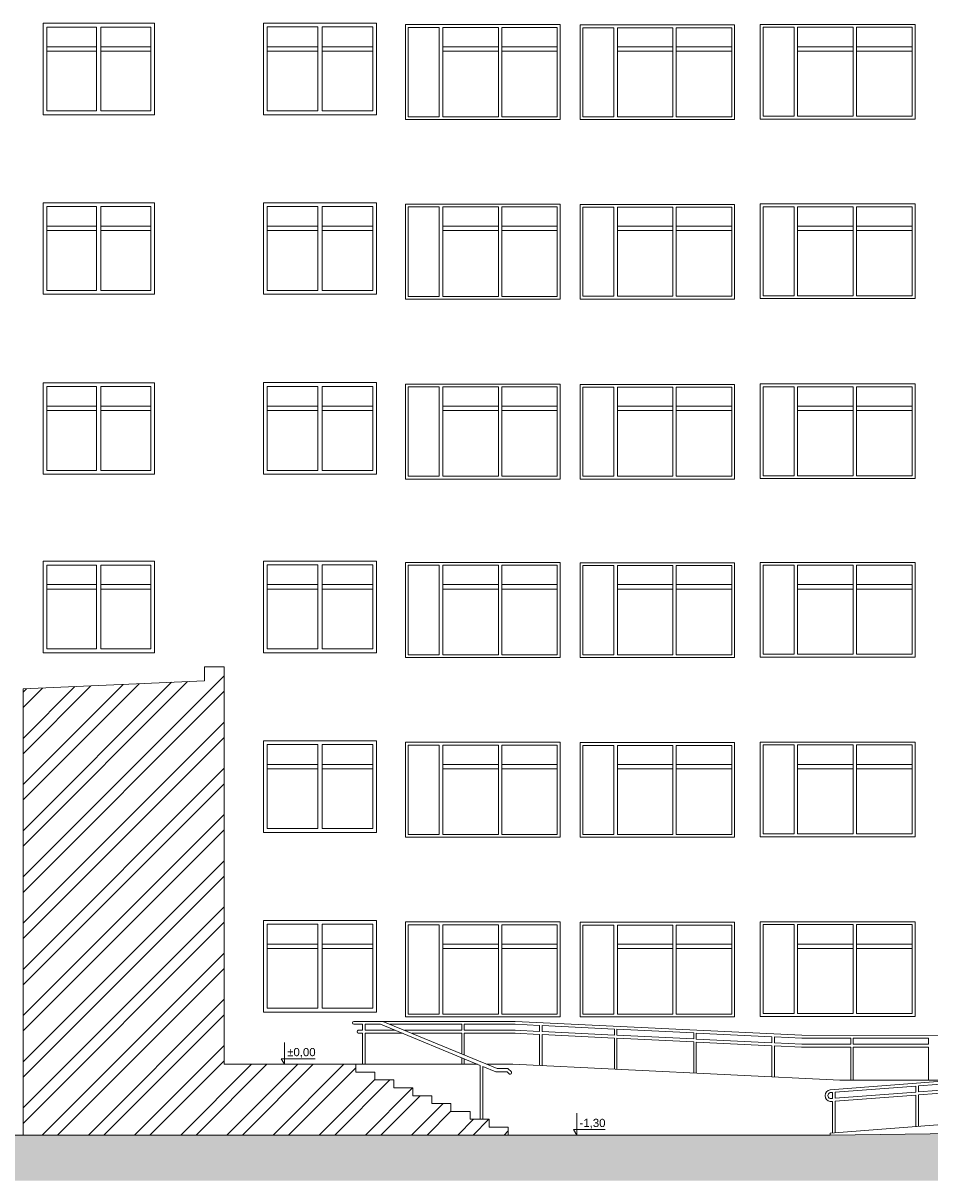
# Paper-space layout 'A-43 ELEWACJE' of a CAD drawing. Header units: millimetres. Extents: x -1100 to 1100, y 0 to 900.
# Tile 10 of 24: x 183 to 349, y 468 to 680. Entities that reach past the tile are written whole.
import ezdxf
from ezdxf.xclip import XClip

# ---------------------------------------------------------------- set-up
doc = ezdxf.new("R2010")
doc.units = ezdxf.units.MM
doc.header["$MEASUREMENT"] = 0
doc.header["$XCLIPFRAME"] = 0
doc.layers.add('A_wymiary_Nr_pióra__7', color=7, linetype='Continuous', lineweight=18, true_color=0x171717)
doc.layers.add('A_ściany', color=7, linetype='Continuous')
for name, color, linetype, lineweight in [('A_ściany_Nr_pióra__1', 7, 'Continuous', 20), ('A_ściany_Nr_pióra__2', 8, 'Continuous', 13), ('A_ściany_Nr_pióra__3', 252, 'Continuous', 13)]:
    doc.layers.add(name, color=color, linetype=linetype, lineweight=lineweight)
doc.styles.add('STYL_AUTOMATYCZNY_4', font='arial.ttf')

# ---------------------------------------------------------------- blocks, each defined once
blk = doc.blocks.new('Rysunek_3_3', base_point=(-1601.65, 1773.94))
at = {"layer": 'A_ściany', "linetype": 'Continuous', "lineweight": 13}
h = blk.add_hatch(dxfattribs=at)
h.set_pattern_fill('stal_0003', color=8, style=0, pattern_type=2)
h.set_pattern_definition([(45, (-1601.6475, 1773.943), (-4.24264, 4.24264), []), (45, (-1603.062, 1775.3574), (-4.24264, 4.24264), [])])
h.paths.add_polyline_path([(182.67, 475.96), (271.79, 475.96), (271.79, 477.4), (268.29, 477.4), (268.29, 478.85), (264.79, 478.85), (264.79, 480.29), (261.29, 480.29), (261.29, 481.74), (257.79, 481.74), (257.79, 483.18), (254.29, 483.18), (254.29, 484.63), (250.79, 484.63), (250.79, 486.07), (247.29, 486.07), (247.29, 487.52), (243.79, 487.52), (243.79, 488.96), (219.6, 488.96), (219.6, 561.92), (216.01, 561.92), (216.01, 559.39), (182.67, 557.89)])
blk.add_hatch(color=8, dxfattribs=at).paths.add_polyline_path([(330.97, 475.96), (29.9, 475.96), (29.9, 467.55), (682.67, 467.55), (682.67, 478.06), (572.66, 478.25), (467.45, 477.61)])
at = {"layer": 'A_wymiary_Nr_pióra__7', "color": 250, "linetype": 'Continuous', "lineweight": 18, "true_color": 0x171717}
for p, q in [((230.69, 488.96), (230.69, 492.96)), ((230.69, 488.96), (230.11, 489.96)), ((230.11, 489.96), (230.69, 489.96)), ((230.69, 489.96), (236.33, 489.96)), ((230.69, 488.96), (229.94, 488.96)), ((230.69, 488.96), (231.44, 488.96)), ((284.41, 475.96), (284.41, 479.96)), ((284.41, 475.96), (283.83, 476.96)), ((283.83, 476.96), (284.41, 476.96)), ((284.41, 476.96), (289.6, 476.96)), ((284.41, 475.96), (283.66, 475.96)), ((284.41, 475.96), (285.16, 475.96))]:
    blk.add_line(p, q, dxfattribs=at)
at = {"layer": 'A_ściany_Nr_pióra__1', "color": 7, "linetype": 'Continuous', "lineweight": 20}
for p, q in [((266.16, 488.96), (219.6, 488.96)), ((272.66, 488.96), (267.85, 488.96)), ((272.66, 488.96), (332.73, 486.04)), ((332.73, 486.04), (353.82, 486.03)), ((421.2, 483.17), (330.97, 476.31)), ((330.97, 475.96), (467.45, 477.61)), ((330.97, 476.31), (330.97, 475.96)), ((330.97, 475.96), (82.22, 475.96))]:
    blk.add_line(p, q, dxfattribs=at)
at = {"layer": 'A_ściany_Nr_pióra__2', "color": 8, "linetype": 'Continuous', "lineweight": 13}
for p, q in [((243.44, 496.84), (273.06, 496.84)), ((243.44, 496.31), (245.04, 496.31)), ((245.04, 495.2), (245.04, 496.31)), ((245.5, 495.2), (245.5, 496.31)), ((245.5, 496.31), (248.37, 496.31)), ((248.37, 496.31), (266.66, 488.76)), ((248.76, 496.84), (269.8, 488.16)), ((250.06, 496.31), (263.26, 496.31)), ((263.26, 495.2), (263.26, 496.31)), ((263.72, 495.2), (263.72, 496.31)), ((263.72, 496.31), (273.06, 496.31)), ((273.04, 496.31), (277.57, 496.09)), ((273.06, 496.84), (325.77, 494.28)), ((277.57, 494.98), (277.57, 496.09)), ((278.03, 494.96), (278.03, 496.06)), ((278.03, 496.06), (291.33, 495.42)), ((291.33, 494.31), (291.33, 495.42)), ((291.79, 494.29), (291.79, 495.4)), ((291.79, 495.4), (305.91, 494.71)), ((244.24, 495.2), (245.04, 495.2)), ((244.24, 494.65), (245.04, 494.65)), ((245.04, 488.96), (245.04, 494.65)), ((245.5, 495.2), (251.04, 495.2)), ((245.5, 488.96), (245.5, 494.65)), ((245.5, 494.65), (252.38, 494.65)), ((252.73, 495.2), (263.26, 495.2)), ((254.07, 494.65), (263.26, 494.65)), ((263.26, 490.86), (263.26, 494.65)), ((263.72, 495.2), (273.06, 495.2)), ((263.72, 494.65), (273.06, 494.65)), ((263.72, 490.67), (263.72, 494.65)), ((272.98, 495.2), (277.57, 494.98)), ((272.98, 494.66), (277.57, 494.43)), ((277.57, 488.72), (277.57, 494.43)), ((278.03, 494.96), (291.33, 494.31)), ((278.03, 488.7), (278.03, 494.41)), ((278.03, 494.41), (291.33, 493.76)), ((291.33, 488.05), (291.33, 493.76)), ((291.79, 494.29), (305.91, 493.6)), ((291.79, 488.03), (291.79, 493.74)), ((291.79, 493.74), (305.91, 493.05)), ((305.91, 493.6), (305.91, 494.71)), ((306.37, 493.58), (306.37, 494.69)), ((306.37, 494.69), (320.25, 494.01)), ((306.37, 493.58), (320.25, 492.9)), ((320.25, 492.9), (320.25, 494.01)), ((320.72, 492.88), (320.72, 493.99)), ((320.72, 493.99), (325.77, 493.74)), ((325.77, 494.28), (352.11, 494.26)), ((325.77, 493.74), (334.75, 493.74)), ((334.75, 492.63), (334.75, 493.74)), ((335.21, 492.63), (335.21, 493.74)), ((335.21, 493.74), (349.05, 493.73)), ((349.05, 492.62), (349.05, 493.73)), ((305.91, 487.35), (305.91, 493.05)), ((306.37, 487.32), (306.37, 493.03)), ((306.37, 493.03), (320.25, 492.36)), ((320.25, 486.65), (320.25, 492.36)), ((320.72, 492.88), (325.77, 492.64)), ((320.72, 486.63), (320.72, 492.33)), ((320.72, 492.33), (325.69, 492.09)), ((325.69, 492.09), (334.75, 492.09)), ((325.77, 492.64), (334.75, 492.63)), ((421.2, 491.15), (330.97, 484.29)), ((334.75, 486.06), (334.75, 492.09)), ((335.21, 492.63), (349.05, 492.62)), ((335.21, 486.04), (335.21, 492.09)), ((335.21, 492.09), (349.05, 492.08)), ((349.05, 486.05), (349.05, 492.08)), ((263.26, 488.96), (263.26, 490.16)), ((263.72, 488.96), (263.72, 489.97)), ((266.66, 478.85), (266.66, 488.76)), ((267.12, 478.85), (267.12, 488.57)), ((267.12, 488.57), (269.56, 487.56)), ((269.56, 487.56), (271.61, 487.56)), ((269.8, 488.16), (271.75, 488.16)), ((271.61, 487.56), (272.05, 487.15)), ((271.75, 488.16), (272.41, 487.54)), ((346.74, 484.95), (331.86, 483.82)), ((346.74, 483.85), (346.74, 484.95)), ((362.08, 486.12), (347.2, 484.99)), ((362.08, 485.02), (347.2, 483.89)), ((347.2, 483.89), (347.2, 484.99)), ((331.4, 483.79), (330.97, 483.75)), ((331.4, 482.69), (330.97, 482.65)), ((331.4, 482.69), (331.4, 483.79)), ((346.74, 483.85), (331.86, 482.72)), ((331.86, 482.72), (331.86, 483.82)), ((346.74, 483.3), (331.86, 482.17)), ((346.74, 477.51), (346.74, 483.3)), ((362.08, 484.47), (347.2, 483.34)), ((347.2, 477.55), (347.2, 483.34)), ((331.4, 482.14), (330.97, 482.1)), ((331.4, 476.35), (331.4, 482.14)), ((331.86, 476.38), (331.86, 482.17))]:
    blk.add_line(p, q, dxfattribs=at)
at = {"layer": 'A_ściany_Nr_pióra__2', "color": 8, "linetype": 'Continuous', "lineweight": 13, "flags": 128}
blk.add_lwpolyline([(182.67, 475.96), (271.79, 475.96), (271.79, 477.4), (268.29, 477.4), (268.29, 478.85), (264.79, 478.85), (264.79, 480.29), (261.29, 480.29), (261.29, 481.74), (257.79, 481.74), (257.79, 483.18), (254.29, 483.18), (254.29, 484.63), (250.79, 484.63), (250.79, 486.07), (247.29, 486.07), (247.29, 487.52), (243.79, 487.52), (243.79, 488.96), (219.6, 488.96), (219.6, 561.92), (216.01, 561.92), (216.01, 559.39), (182.67, 557.89)], close=True, dxfattribs=at)
at = {"layer": 'A_ściany_Nr_pióra__2', "color": 8, "linetype": 'Continuous', "lineweight": 13}
for centre, radius, start, end in [((243.47, 496.57), 0.268, 96.4681, 263.5319), ((244.31, 494.93), 0.285, 104.1165, 255.8835), ((272.16, 487.41), 0.284, 248.1053, 26.6665), ((331.18, 483.2), 1.11, 100.8027, 259.1973), ((331.14, 483.2), 0.575, 107.1171, 252.8829)]:
    blk.add_arc(centre, radius, start, end, dxfattribs=at)
at = {"layer": 'A_ściany_Nr_pióra__3', "color": 252, "linetype": 'Continuous', "lineweight": 13}
for p, q in [((186.33, 680.14), (206.83, 680.14)), ((186.33, 680.14), (186.33, 663.34)), ((187.03, 664.04), (187.03, 679.44)), ((187.03, 679.44), (196.18, 679.44)), ((196.18, 679.44), (196.18, 664.04)), ((196.98, 664.04), (196.98, 679.44)), ((196.98, 679.44), (206.13, 679.44)), ((206.13, 679.44), (206.13, 664.04)), ((206.83, 680.14), (206.83, 663.34)), ((226.83, 680.16), (247.63, 680.16)), ((226.83, 663.34), (226.83, 680.16)), ((227.53, 664.04), (227.53, 679.46)), ((227.53, 679.46), (236.83, 679.46)), ((236.83, 679.46), (236.83, 664.04)), ((237.63, 664.04), (237.63, 679.46)), ((237.63, 679.46), (246.93, 679.46)), ((246.93, 679.46), (246.93, 664.04)), ((247.63, 663.34), (247.63, 680.16)), ((252.92, 662.44), (252.92, 679.91)), ((252.92, 679.91), (281.35, 679.91)), ((253.45, 662.97), (253.45, 679.39)), ((253.45, 679.39), (259.15, 679.39)), ((259.15, 679.39), (259.15, 662.97)), ((259.8, 662.97), (259.8, 679.39)), ((259.8, 679.39), (270, 679.39)), ((270, 679.39), (270, 662.97)), ((270.65, 662.97), (270.65, 679.39)), ((270.65, 679.39), (280.83, 679.39)), ((280.83, 679.39), (280.83, 662.97)), ((281.35, 679.91), (281.35, 662.44)), ((285, 662.45), (285, 679.85)), ((285, 679.85), (313.4, 679.85)), ((285.53, 662.98), (285.53, 679.33)), ((285.53, 679.33), (291.23, 679.33)), ((291.23, 679.33), (291.23, 662.98)), ((291.88, 662.98), (291.88, 679.33)), ((291.88, 679.33), (302.05, 679.33)), ((302.05, 679.33), (302.05, 662.98)), ((302.7, 662.98), (302.7, 679.33)), ((302.7, 679.33), (312.88, 679.33)), ((312.88, 679.33), (312.88, 662.98)), ((313.4, 679.85), (313.4, 662.45)), ((318.1, 662.54), (318.1, 679.93)), ((318.1, 679.93), (346.56, 679.93)), ((318.63, 663.07), (318.63, 679.41)), ((318.63, 679.41), (324.33, 679.41)), ((324.33, 679.41), (324.33, 663.07)), ((324.98, 663.07), (324.98, 679.41)), ((324.98, 679.41), (335.18, 679.41)), ((335.18, 679.41), (335.18, 663.07)), ((335.83, 663.07), (335.83, 679.41)), ((335.83, 679.41), (346.04, 679.41)), ((346.04, 679.41), (346.04, 663.07)), ((346.56, 679.93), (346.56, 662.54)), ((196.18, 675.84), (187.03, 675.84)), ((196.18, 675.04), (187.03, 675.04)), ((206.13, 675.84), (196.98, 675.84)), ((206.13, 675.04), (196.98, 675.04)), ((236.83, 675.84), (227.53, 675.84)), ((236.83, 675.04), (227.53, 675.04)), ((246.93, 675.84), (237.63, 675.84)), ((246.93, 675.04), (237.63, 675.04)), ((270, 675.84), (259.8, 675.84)), ((270, 675.04), (259.8, 675.04)), ((280.83, 675.84), (270.65, 675.84)), ((280.83, 675.04), (270.65, 675.04)), ((302.05, 675.84), (291.88, 675.84)), ((302.05, 675.04), (291.88, 675.04)), ((312.88, 675.84), (302.7, 675.84)), ((312.88, 675.04), (302.7, 675.04)), ((335.18, 675.84), (324.98, 675.84)), ((335.18, 675.04), (324.98, 675.04)), ((346.04, 675.84), (335.83, 675.84)), ((346.04, 675.04), (335.83, 675.04)), ((196.18, 664.04), (187.03, 664.04)), ((206.13, 664.04), (196.98, 664.04)), ((236.83, 664.04), (227.53, 664.04)), ((246.93, 664.04), (237.63, 664.04)), ((206.83, 663.34), (186.33, 663.34)), ((247.63, 663.34), (226.83, 663.34)), ((281.35, 662.44), (252.92, 662.44)), ((259.15, 662.97), (253.45, 662.97)), ((270, 662.97), (259.8, 662.97)), ((280.83, 662.97), (270.65, 662.97)), ((313.4, 662.45), (285, 662.45)), ((291.23, 662.98), (285.53, 662.98)), ((302.05, 662.98), (291.88, 662.98)), ((312.88, 662.98), (302.7, 662.98)), ((346.56, 662.54), (318.1, 662.54)), ((324.33, 663.07), (318.63, 663.07)), ((335.18, 663.07), (324.98, 663.07)), ((346.04, 663.07), (335.83, 663.07)), ((186.33, 647.17), (206.83, 647.17)), ((186.33, 647.17), (186.33, 630.37)), ((187.03, 631.07), (187.03, 646.47)), ((187.03, 646.47), (196.18, 646.47)), ((196.18, 646.47), (196.18, 631.07)), ((196.98, 631.07), (196.98, 646.47)), ((196.98, 646.47), (206.13, 646.47)), ((206.13, 646.47), (206.13, 631.07)), ((206.83, 647.17), (206.83, 630.37)), ((226.83, 647.19), (247.63, 647.19)), ((226.83, 630.37), (226.83, 647.19)), ((227.53, 631.07), (227.53, 646.49)), ((227.53, 646.49), (236.83, 646.49)), ((236.83, 646.49), (236.83, 631.07)), ((237.63, 631.07), (237.63, 646.49)), ((237.63, 646.49), (246.93, 646.49)), ((246.93, 646.49), (246.93, 631.07)), ((247.63, 630.37), (247.63, 647.19)), ((252.92, 629.47), (252.92, 646.94)), ((252.92, 646.94), (281.35, 646.94)), ((253.45, 629.99), (253.45, 646.41)), ((253.45, 646.41), (259.15, 646.41)), ((259.15, 646.41), (259.15, 629.99)), ((259.8, 629.99), (259.8, 646.41)), ((259.8, 646.41), (270, 646.41)), ((270, 646.41), (270, 629.99)), ((270.65, 629.99), (270.65, 646.41)), ((270.65, 646.41), (280.83, 646.41)), ((280.83, 646.41), (280.83, 629.99)), ((281.35, 646.94), (281.35, 629.47)), ((285, 629.48), (285, 646.88)), ((285, 646.88), (313.4, 646.88)), ((285.53, 630), (285.53, 646.35)), ((285.53, 646.35), (291.23, 646.35)), ((291.23, 646.35), (291.23, 630)), ((291.88, 630), (291.88, 646.35)), ((291.88, 646.35), (302.05, 646.35)), ((302.05, 646.35), (302.05, 630)), ((302.7, 630), (302.7, 646.35)), ((302.7, 646.35), (312.88, 646.35)), ((312.88, 646.35), (312.88, 630)), ((313.4, 646.88), (313.4, 629.48)), ((318.1, 629.57), (318.1, 646.96)), ((318.1, 646.96), (346.56, 646.96)), ((318.63, 630.09), (318.63, 646.43)), ((318.63, 646.43), (324.33, 646.43)), ((324.33, 646.43), (324.33, 630.09)), ((324.98, 630.09), (324.98, 646.43)), ((324.98, 646.43), (335.18, 646.43)), ((335.18, 646.43), (335.18, 630.09)), ((335.83, 630.09), (335.83, 646.43)), ((335.83, 646.43), (346.04, 646.43)), ((346.04, 646.43), (346.04, 630.09)), ((346.56, 646.96), (346.56, 629.57)), ((196.18, 642.86), (187.03, 642.86)), ((206.13, 642.86), (196.98, 642.86)), ((236.83, 642.86), (227.53, 642.86)), ((246.93, 642.86), (237.63, 642.86)), ((270, 642.86), (259.8, 642.86)), ((280.83, 642.86), (270.65, 642.86)), ((302.05, 642.86), (291.88, 642.86)), ((312.88, 642.86), (302.7, 642.86)), ((335.18, 642.86), (324.98, 642.86)), ((346.04, 642.86), (335.83, 642.86)), ((196.18, 642.06), (187.03, 642.06)), ((206.13, 642.06), (196.98, 642.06)), ((236.83, 642.06), (227.53, 642.06)), ((246.93, 642.06), (237.63, 642.06)), ((270, 642.06), (259.8, 642.06)), ((280.83, 642.06), (270.65, 642.06)), ((302.05, 642.06), (291.88, 642.06)), ((312.88, 642.06), (302.7, 642.06)), ((335.18, 642.06), (324.98, 642.06)), ((346.04, 642.06), (335.83, 642.06)), ((206.83, 630.37), (186.33, 630.37)), ((196.18, 631.07), (187.03, 631.07)), ((206.13, 631.07), (196.98, 631.07)), ((247.63, 630.37), (226.83, 630.37)), ((236.83, 631.07), (227.53, 631.07)), ((246.93, 631.07), (237.63, 631.07)), ((281.35, 629.47), (252.92, 629.47)), ((259.15, 629.99), (253.45, 629.99)), ((270, 629.99), (259.8, 629.99)), ((280.83, 629.99), (270.65, 629.99)), ((313.4, 629.48), (285, 629.48)), ((291.23, 630), (285.53, 630)), ((302.05, 630), (291.88, 630)), ((312.88, 630), (302.7, 630)), ((346.56, 629.57), (318.1, 629.57)), ((324.33, 630.09), (318.63, 630.09)), ((335.18, 630.09), (324.98, 630.09)), ((346.04, 630.09), (335.83, 630.09)), ((186.33, 614.12), (206.83, 614.12)), ((186.33, 614.12), (186.33, 597.32)), ((187.03, 598.02), (187.03, 613.42)), ((187.03, 613.42), (196.18, 613.42)), ((196.18, 613.42), (196.18, 598.02)), ((196.98, 598.02), (196.98, 613.42)), ((196.98, 613.42), (206.13, 613.42)), ((206.13, 613.42), (206.13, 598.02)), ((206.83, 614.12), (206.83, 597.32)), ((226.83, 614.14), (247.63, 614.14)), ((226.83, 597.32), (226.83, 614.14)), ((227.53, 598.02), (227.53, 613.44)), ((227.53, 613.44), (236.83, 613.44)), ((236.83, 613.44), (236.83, 598.02)), ((237.63, 598.02), (237.63, 613.44)), ((237.63, 613.44), (246.93, 613.44)), ((246.93, 613.44), (246.93, 598.02)), ((247.63, 597.32), (247.63, 614.14)), ((252.92, 596.42), (252.92, 613.89)), ((252.92, 613.89), (281.35, 613.89)), ((253.45, 596.94), (253.45, 613.36)), ((253.45, 613.36), (259.15, 613.36)), ((259.15, 613.36), (259.15, 596.94)), ((259.8, 596.94), (259.8, 613.36)), ((259.8, 613.36), (270, 613.36)), ((270, 613.36), (270, 596.94)), ((270.65, 596.94), (270.65, 613.36)), ((270.65, 613.36), (280.83, 613.36)), ((280.83, 613.36), (280.83, 596.94)), ((281.35, 613.89), (281.35, 596.42)), ((285, 596.43), (285, 613.83)), ((285, 613.83), (313.4, 613.83)), ((285.53, 596.95), (285.53, 613.3)), ((285.53, 613.3), (291.23, 613.3)), ((291.23, 613.3), (291.23, 596.95)), ((291.88, 596.95), (291.88, 613.3)), ((291.88, 613.3), (302.05, 613.3)), ((302.05, 613.3), (302.05, 596.95)), ((302.7, 596.95), (302.7, 613.3)), ((302.7, 613.3), (312.88, 613.3)), ((312.88, 613.3), (312.88, 596.95)), ((313.4, 613.83), (313.4, 596.43)), ((318.1, 596.52), (318.1, 613.91)), ((318.1, 613.91), (346.56, 613.91)), ((318.63, 597.04), (318.63, 613.38)), ((318.63, 613.38), (324.33, 613.38)), ((324.33, 613.38), (324.33, 597.04)), ((324.98, 597.04), (324.98, 613.38)), ((324.98, 613.38), (335.18, 613.38)), ((335.18, 613.38), (335.18, 597.04)), ((335.83, 597.04), (335.83, 613.38)), ((335.83, 613.38), (346.04, 613.38)), ((346.04, 613.38), (346.04, 597.04)), ((346.56, 613.91), (346.56, 596.52)), ((196.18, 609.81), (187.03, 609.81)), ((196.18, 609.01), (187.03, 609.01)), ((206.13, 609.81), (196.98, 609.81)), ((206.13, 609.01), (196.98, 609.01)), ((236.83, 609.81), (227.53, 609.81)), ((236.83, 609.01), (227.53, 609.01)), ((246.93, 609.81), (237.63, 609.81)), ((246.93, 609.01), (237.63, 609.01)), ((270, 609.81), (259.8, 609.81)), ((270, 609.01), (259.8, 609.01)), ((280.83, 609.81), (270.65, 609.81)), ((280.83, 609.01), (270.65, 609.01)), ((302.05, 609.81), (291.88, 609.81)), ((302.05, 609.01), (291.88, 609.01)), ((312.88, 609.81), (302.7, 609.81)), ((312.88, 609.01), (302.7, 609.01)), ((335.18, 609.81), (324.98, 609.81)), ((335.18, 609.01), (324.98, 609.01)), ((346.04, 609.81), (335.83, 609.81)), ((346.04, 609.01), (335.83, 609.01)), ((196.18, 598.02), (187.03, 598.02)), ((206.13, 598.02), (196.98, 598.02)), ((236.83, 598.02), (227.53, 598.02)), ((246.93, 598.02), (237.63, 598.02)), ((206.83, 597.32), (186.33, 597.32)), ((247.63, 597.32), (226.83, 597.32)), ((281.35, 596.42), (252.92, 596.42)), ((259.15, 596.94), (253.45, 596.94)), ((270, 596.94), (259.8, 596.94)), ((280.83, 596.94), (270.65, 596.94)), ((313.4, 596.43), (285, 596.43)), ((291.23, 596.95), (285.53, 596.95)), ((302.05, 596.95), (291.88, 596.95)), ((312.88, 596.95), (302.7, 596.95)), ((346.56, 596.52), (318.1, 596.52)), ((324.33, 597.04), (318.63, 597.04)), ((335.18, 597.04), (324.98, 597.04)), ((346.04, 597.04), (335.83, 597.04)), ((186.33, 581.34), (206.83, 581.34)), ((186.33, 581.34), (186.33, 564.54)), ((187.03, 565.24), (187.03, 580.64)), ((187.03, 580.64), (196.18, 580.64)), ((196.18, 580.64), (196.18, 565.24)), ((196.98, 565.24), (196.98, 580.64)), ((196.98, 580.64), (206.13, 580.64)), ((206.13, 580.64), (206.13, 565.24)), ((206.83, 581.34), (206.83, 564.54)), ((226.83, 581.36), (247.63, 581.36)), ((226.83, 564.54), (226.83, 581.36)), ((227.53, 565.24), (227.53, 580.66)), ((227.53, 580.66), (236.83, 580.66)), ((236.83, 580.66), (236.83, 565.24)), ((237.63, 565.24), (237.63, 580.66)), ((237.63, 580.66), (246.93, 580.66)), ((246.93, 580.66), (246.93, 565.24)), ((247.63, 564.54), (247.63, 581.36)), ((252.92, 563.64), (252.92, 581.11)), ((252.92, 581.11), (281.35, 581.11)), ((253.45, 564.17), (253.45, 580.59)), ((253.45, 580.59), (259.15, 580.59)), ((259.15, 580.59), (259.15, 564.17)), ((259.8, 564.17), (259.8, 580.59)), ((259.8, 580.59), (270, 580.59)), ((270, 580.59), (270, 564.17)), ((270.65, 564.17), (270.65, 580.59)), ((270.65, 580.59), (280.83, 580.59)), ((280.83, 580.59), (280.83, 564.17)), ((281.35, 581.11), (281.35, 563.64)), ((285, 563.65), (285, 581.05)), ((285, 581.05), (313.4, 581.05)), ((285.53, 564.18), (285.53, 580.53)), ((285.53, 580.53), (291.23, 580.53)), ((291.23, 580.53), (291.23, 564.18)), ((291.88, 564.18), (291.88, 580.53)), ((291.88, 580.53), (302.05, 580.53)), ((302.05, 580.53), (302.05, 564.18)), ((302.7, 564.18), (302.7, 580.53)), ((302.7, 580.53), (312.88, 580.53)), ((312.88, 580.53), (312.88, 564.18)), ((313.4, 581.05), (313.4, 563.65)), ((318.1, 563.74), (318.1, 581.13)), ((318.1, 581.13), (346.56, 581.13)), ((318.63, 564.27), (318.63, 580.61)), ((318.63, 580.61), (324.33, 580.61)), ((324.33, 580.61), (324.33, 564.27)), ((324.98, 564.27), (324.98, 580.61)), ((324.98, 580.61), (335.18, 580.61)), ((335.18, 580.61), (335.18, 564.27)), ((335.83, 564.27), (335.83, 580.61)), ((335.83, 580.61), (346.04, 580.61)), ((346.04, 580.61), (346.04, 564.27)), ((346.56, 581.13), (346.56, 563.74)), ((196.18, 577.04), (187.03, 577.04)), ((196.18, 576.24), (187.03, 576.24)), ((206.13, 577.04), (196.98, 577.04)), ((206.13, 576.24), (196.98, 576.24)), ((236.83, 577.04), (227.53, 577.04)), ((236.83, 576.24), (227.53, 576.24)), ((246.93, 577.04), (237.63, 577.04)), ((246.93, 576.24), (237.63, 576.24)), ((270, 577.04), (259.8, 577.04)), ((270, 576.24), (259.8, 576.24)), ((280.83, 577.04), (270.65, 577.04)), ((280.83, 576.24), (270.65, 576.24)), ((302.05, 577.04), (291.88, 577.04)), ((302.05, 576.24), (291.88, 576.24)), ((312.88, 577.04), (302.7, 577.04)), ((312.88, 576.24), (302.7, 576.24)), ((335.18, 577.04), (324.98, 577.04)), ((335.18, 576.24), (324.98, 576.24)), ((346.04, 577.04), (335.83, 577.04)), ((346.04, 576.24), (335.83, 576.24)), ((206.83, 564.54), (186.33, 564.54)), ((196.18, 565.24), (187.03, 565.24)), ((206.13, 565.24), (196.98, 565.24)), ((247.63, 564.54), (226.83, 564.54)), ((236.83, 565.24), (227.53, 565.24)), ((246.93, 565.24), (237.63, 565.24)), ((281.35, 563.64), (252.92, 563.64)), ((259.15, 564.17), (253.45, 564.17)), ((270, 564.17), (259.8, 564.17)), ((280.83, 564.17), (270.65, 564.17)), ((313.4, 563.65), (285, 563.65)), ((291.23, 564.18), (285.53, 564.18)), ((302.05, 564.18), (291.88, 564.18)), ((312.88, 564.18), (302.7, 564.18)), ((346.56, 563.74), (318.1, 563.74)), ((324.33, 564.27), (318.63, 564.27)), ((335.18, 564.27), (324.98, 564.27)), ((346.04, 564.27), (335.83, 564.27)), ((226.83, 548.36), (247.63, 548.36)), ((226.83, 531.54), (226.83, 548.36)), ((227.53, 532.24), (227.53, 547.66)), ((227.53, 547.66), (236.83, 547.66)), ((236.83, 547.66), (236.83, 532.24)), ((237.63, 532.24), (237.63, 547.66)), ((237.63, 547.66), (246.93, 547.66)), ((246.93, 547.66), (246.93, 532.24)), ((247.63, 531.54), (247.63, 548.36)), ((252.92, 530.64), (252.92, 548.11)), ((252.92, 548.11), (281.35, 548.11)), ((253.45, 531.17), (253.45, 547.59)), ((253.45, 547.59), (259.15, 547.59)), ((259.15, 547.59), (259.15, 531.17)), ((259.8, 531.17), (259.8, 547.59)), ((259.8, 547.59), (270, 547.59)), ((270, 547.59), (270, 531.17)), ((270.65, 531.17), (270.65, 547.59)), ((270.65, 547.59), (280.83, 547.59)), ((280.83, 547.59), (280.83, 531.17)), ((281.35, 548.11), (281.35, 530.64)), ((285, 530.65), (285, 548.05)), ((285, 548.05), (313.4, 548.05)), ((285.53, 531.18), (285.53, 547.53)), ((285.53, 547.53), (291.23, 547.53)), ((291.23, 547.53), (291.23, 531.18)), ((291.88, 531.18), (291.88, 547.53)), ((291.88, 547.53), (302.05, 547.53)), ((302.05, 547.53), (302.05, 531.18)), ((302.7, 531.18), (302.7, 547.53)), ((302.7, 547.53), (312.88, 547.53)), ((312.88, 547.53), (312.88, 531.18)), ((313.4, 548.05), (313.4, 530.65)), ((318.1, 530.74), (318.1, 548.13)), ((318.1, 548.13), (346.56, 548.13)), ((318.63, 531.27), (318.63, 547.61)), ((318.63, 547.61), (324.33, 547.61)), ((324.33, 547.61), (324.33, 531.27)), ((324.98, 531.27), (324.98, 547.61)), ((324.98, 547.61), (335.18, 547.61)), ((335.18, 547.61), (335.18, 531.27)), ((335.83, 531.27), (335.83, 547.61)), ((335.83, 547.61), (346.04, 547.61)), ((346.04, 547.61), (346.04, 531.27)), ((346.56, 548.13), (346.56, 530.74)), ((236.83, 544.04), (227.53, 544.04)), ((236.83, 543.24), (227.53, 543.24)), ((246.93, 544.04), (237.63, 544.04)), ((246.93, 543.24), (237.63, 543.24)), ((270, 544.04), (259.8, 544.04)), ((270, 543.24), (259.8, 543.24)), ((280.83, 544.04), (270.65, 544.04)), ((280.83, 543.24), (270.65, 543.24)), ((302.05, 544.04), (291.88, 544.04)), ((302.05, 543.24), (291.88, 543.24)), ((312.88, 544.04), (302.7, 544.04)), ((312.88, 543.24), (302.7, 543.24)), ((335.18, 544.04), (324.98, 544.04)), ((335.18, 543.24), (324.98, 543.24)), ((346.04, 544.04), (335.83, 544.04)), ((346.04, 543.24), (335.83, 543.24)), ((247.63, 531.54), (226.83, 531.54)), ((236.83, 532.24), (227.53, 532.24)), ((246.93, 532.24), (237.63, 532.24)), ((281.35, 530.64), (252.92, 530.64)), ((259.15, 531.17), (253.45, 531.17)), ((270, 531.17), (259.8, 531.17)), ((280.83, 531.17), (270.65, 531.17)), ((313.4, 530.65), (285, 530.65)), ((291.23, 531.18), (285.53, 531.18)), ((302.05, 531.18), (291.88, 531.18)), ((312.88, 531.18), (302.7, 531.18)), ((346.56, 530.74), (318.1, 530.74)), ((324.33, 531.27), (318.63, 531.27)), ((335.18, 531.27), (324.98, 531.27)), ((346.04, 531.27), (335.83, 531.27)), ((226.83, 515.36), (247.63, 515.36)), ((226.83, 498.54), (226.83, 515.36)), ((227.53, 499.24), (227.53, 514.66)), ((227.53, 514.66), (236.83, 514.66)), ((236.83, 514.66), (236.83, 499.24)), ((237.63, 499.24), (237.63, 514.66)), ((237.63, 514.66), (246.93, 514.66)), ((246.93, 514.66), (246.93, 499.24)), ((247.63, 498.54), (247.63, 515.36)), ((252.92, 497.64), (252.92, 515.11)), ((252.92, 515.11), (281.35, 515.11)), ((253.45, 498.17), (253.45, 514.59)), ((253.45, 514.59), (259.15, 514.59)), ((259.15, 514.59), (259.15, 498.17)), ((259.8, 498.17), (259.8, 514.59)), ((259.8, 514.59), (270, 514.59)), ((270, 514.59), (270, 498.17)), ((270.65, 498.17), (270.65, 514.59)), ((270.65, 514.59), (280.83, 514.59)), ((280.83, 514.59), (280.83, 498.17)), ((281.35, 515.11), (281.35, 497.64)), ((285, 497.65), (285, 515.05)), ((285, 515.05), (313.4, 515.05)), ((313.4, 515.05), (313.4, 497.65)), ((318.1, 497.74), (318.1, 515.13)), ((318.1, 515.13), (346.56, 515.13)), ((318.63, 498.27), (318.63, 514.61)), ((318.63, 514.61), (324.33, 514.61)), ((324.33, 514.61), (324.33, 498.27)), ((324.98, 498.27), (324.98, 514.61)), ((324.98, 514.61), (335.18, 514.61)), ((335.18, 514.61), (335.18, 498.27)), ((335.83, 498.27), (335.83, 514.61)), ((335.83, 514.61), (346.04, 514.61)), ((346.04, 514.61), (346.04, 498.27)), ((346.56, 515.13), (346.56, 497.74)), ((285.53, 498.18), (285.53, 514.53)), ((285.53, 514.53), (291.23, 514.53)), ((291.23, 514.53), (291.23, 498.18)), ((291.88, 498.18), (291.88, 514.53)), ((291.88, 514.53), (302.05, 514.53)), ((302.05, 514.53), (302.05, 498.18)), ((302.7, 498.18), (302.7, 514.53)), ((302.7, 514.53), (312.88, 514.53)), ((312.88, 514.53), (312.88, 498.18)), ((236.83, 511.04), (227.53, 511.04)), ((246.93, 511.04), (237.63, 511.04)), ((270, 511.04), (259.8, 511.04)), ((280.83, 511.04), (270.65, 511.04)), ((302.05, 511.04), (291.88, 511.04)), ((312.88, 511.04), (302.7, 511.04)), ((335.18, 511.04), (324.98, 511.04)), ((346.04, 511.04), (335.83, 511.04)), ((236.83, 510.24), (227.53, 510.24)), ((246.93, 510.24), (237.63, 510.24)), ((270, 510.24), (259.8, 510.24)), ((280.83, 510.24), (270.65, 510.24)), ((302.05, 510.24), (291.88, 510.24)), ((312.88, 510.24), (302.7, 510.24)), ((335.18, 510.24), (324.98, 510.24)), ((346.04, 510.24), (335.83, 510.24)), ((247.63, 498.54), (226.83, 498.54)), ((236.83, 499.24), (227.53, 499.24)), ((246.93, 499.24), (237.63, 499.24)), ((281.35, 497.64), (252.92, 497.64)), ((259.15, 498.17), (253.45, 498.17)), ((270, 498.17), (259.8, 498.17)), ((280.83, 498.17), (270.65, 498.17)), ((313.4, 497.65), (285, 497.65)), ((291.23, 498.18), (285.53, 498.18)), ((302.05, 498.18), (291.88, 498.18)), ((312.88, 498.18), (302.7, 498.18)), ((346.56, 497.74), (318.1, 497.74)), ((324.33, 498.27), (318.63, 498.27)), ((335.18, 498.27), (324.98, 498.27)), ((346.04, 498.27), (335.83, 498.27))]:
    blk.add_line(p, q, dxfattribs=at)
at = {"layer": 'A_wymiary_Nr_pióra__7', "color": 250, "linetype": 'Continuous', "lineweight": 18, "true_color": 0x171717, "char_height": 1.5, "attachment_point": 7, "style": 'STYL_AUTOMATYCZNY_4'}
for s, insert, width in [('\\A1;{\\pql;\\fArial|b0|i0|c238|p0;\\W1.000000;±0,00}', (231.19, 490.16), 5.1328), ('\\A1;{\\pql;\\fArial|b0|i0|c238|p0;\\W1.000000;-1,30}', (284.91, 477.16), 4.6889)]:
    blk.add_mtext(s, dxfattribs=dict(at, insert=insert, width=width))

psp = doc.layouts.new('A-43 ELEWACJE')

# ---------------------------------------------------------------- block references
at = {"color": 37, "linetype": 'Continuous', "lineweight": 5, "true_color": 0x656532}
ref = psp.add_blockref('Rysunek_3_3', (-1601.65, 1773.94), dxfattribs=at)
XClip(ref).set_block_clipping_path([(29.90003743, 461.5010082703), (682.6679508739, 894.3024396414)])

doc.saveas('drawing.dxf')
